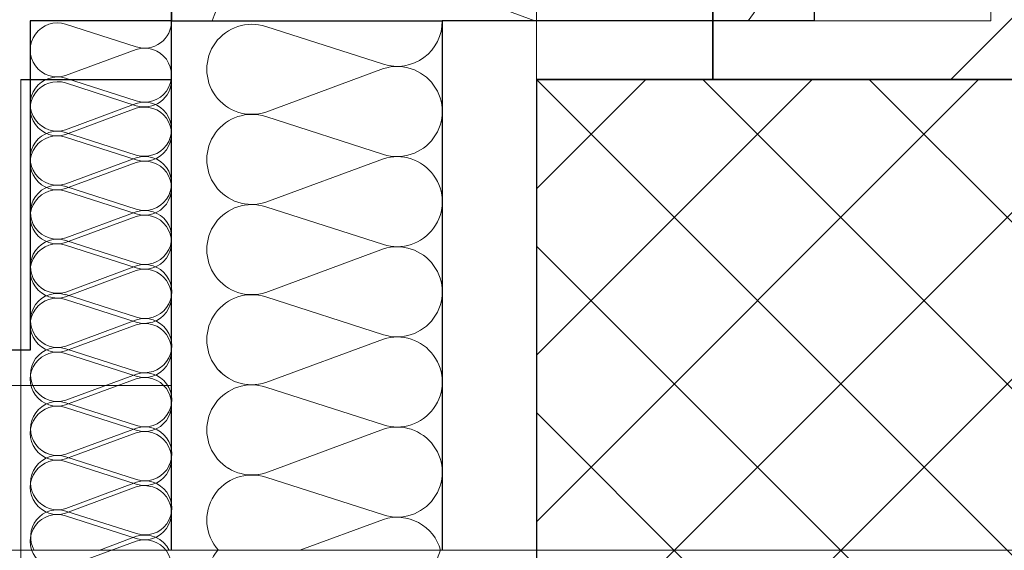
# Model space of a CAD drawing. Extents: x -740 to 300, y 62 to 1112.
# Tile 65 of 187: x -6.75 to 1.62, y 384.91 to 389.42. Entities that reach past the tile are written whole.
import ezdxf
from ezdxf.lldxf.tags import DXFTag

# ---------------------------------------------------------------- set-up
doc = ezdxf.new("R2010")
doc.units = 0
doc.layers.get('0').update_dxf_attribs({"lineweight": 13})
for name, color, linetype, lineweight, true_color in [('30 -33 Aussenwände- 3 Aussenstützen', 7, 'Continuous', 50, 0x0000dd), ('30 -33 Aussenwände- 7 Fassade_ Elemente', 7, 'Continuous', 9, 0x00aacc), ('30 -34 Innenwände- 1 tragend', 7, 'Continuous', 13, 0xdd0806), ('30 -35 Decken- 1 Konstruktion-Träger- Stahlbeton', 7, 'Continuous', 13, 0x33aa00), ('70 -72 Beschriftung- 1 Beschriftung allgemein', 7, 'Continuous', 9, 0xff6633)]:
    doc.layers.add(name, color=color, linetype=linetype, lineweight=lineweight, true_color=true_color)
doc.layers.add('70 -71 Achsen- 1 Gebäudeachsen', color=7, linetype='STRICHPUNKT2-A06CPVBCL0', lineweight=18)
tags = doc.linetypes.add('grob-A06CPVB9L0', pattern=[14, 3, -8, 3]).pattern_tags.tags
tags[8:9] = [DXFTag(74, 4), DXFTag(75, 0), DXFTag(340, '0'), DXFTag(46, 0.0), DXFTag(50, 0.0), DXFTag(44, 0.0), DXFTag(45, 0.0)]
tags[6:7] = [DXFTag(74, 4), DXFTag(75, 0), DXFTag(340, '0'), DXFTag(46, 0.0), DXFTag(50, 0.0), DXFTag(44, 0.0), DXFTag(45, 0.0)]
tags[4:5] = [DXFTag(74, 4), DXFTag(75, 0), DXFTag(340, '0'), DXFTag(46, 0.0), DXFTag(50, 0.0), DXFTag(44, 0.0), DXFTag(45, 0.0)]
tags = doc.linetypes.add('STRICHPUNKT2-A06CPVBCL0', pattern=[12.7, 6.35, -3.175, 0, -3.175]).pattern_tags.tags
tags[10:11] = [DXFTag(74, 4), DXFTag(75, 0), DXFTag(340, '0'), DXFTag(46, 0.0), DXFTag(50, 0.0), DXFTag(44, 0.0), DXFTag(45, 0.0)]
tags[8:9] = [DXFTag(74, 4), DXFTag(75, 0), DXFTag(340, '0'), DXFTag(46, 0.0), DXFTag(50, 0.0), DXFTag(44, 0.0), DXFTag(45, 0.0)]
tags[6:7] = [DXFTag(74, 4), DXFTag(75, 0), DXFTag(340, '0'), DXFTag(46, 0.0), DXFTag(50, 0.0), DXFTag(44, 0.0), DXFTag(45, 0.0)]
tags[4:5] = [DXFTag(74, 4), DXFTag(75, 0), DXFTag(340, '0'), DXFTag(46, 0.0), DXFTag(50, 0.0), DXFTag(44, 0.0), DXFTag(45, 0.0)]

# ---------------------------------------------------------------- blocks, each defined once
blk = doc.blocks.new('Referenz-A06CPVBEL0')
at = {"layer": '30 -33 Aussenwände- 3 Aussenstützen', "color": 0, "lineweight": 9}
for p, q in [((-2.3563, 388.9121), (5.6437, 380.9121)), ((4.2295, 388.9121), (-2.3563, 382.3263)), ((2.8153, 388.9121), (-2.3563, 383.7405)), ((1.4011, 388.9121), (-2.3563, 385.1547)), ((-0.0132, 388.9121), (-2.3563, 386.5689)), ((-1.4274, 388.9121), (-2.3563, 387.9832)), ((-0.9421, 388.9121), (5.6437, 382.3263)), ((0.4721, 388.9121), (5.6437, 383.7405)), ((-2.3563, 387.4979), (4.2295, 380.9121)), ((-2.3563, 386.0837), (2.8153, 380.9121)), ((0.6437, 384.9121), (2.6437, 384.9121))]:
    blk.add_line(p, q, dxfattribs=at)
at = {"layer": '30 -33 Aussenwände- 3 Aussenstützen', "color": 0, "linetype": 'Continuous', "lineweight": 25, "ltscale": 0.25}
for p, q in [((5.6437, 388.9121), (-2.3563, 388.9121)), ((-2.3563, 388.9121), (-2.3563, 380.9121))]:
    blk.add_line(p, q, dxfattribs=at)
at = {"layer": '30 -33 Aussenwände- 7 Fassade_ Elemente', "color": 0, "linetype": 'Continuous', "lineweight": 25, "ltscale": 0.25}
for p, q in [((-5.4563, 384.9121), (-5.4563, 549.9121)), ((0.0037, 545.4121), (0.0037, 389.4121)), ((-5.4563, 389.9121), (-5.4563, 389.4121)), ((-5.4563, 389.4121), (-6.6563, 389.4121)), ((-6.6563, 389.4121), (-6.6563, 386.6121)), ((-5.4563, 384.9121), (-5.4563, 389.4121)), ((-5.4563, 389.4121), (-3.1563, 389.4121)), ((0.0037, 389.4121), (-3.1563, 389.4121)), ((-3.1563, 389.4121), (-3.1563, 384.9121)), ((-3.1563, 389.4121), (-3.1563, 384.9121)), ((-6.7363, 388.9121), (-5.4563, 388.9121)), ((-6.6563, 386.6121), (-9.2963, 386.6121))]:
    blk.add_line(p, q, dxfattribs=at)
at = {"layer": '30 -33 Aussenwände- 7 Fassade_ Elemente', "color": 0, "linetype": 'Continuous', "ltscale": 0.13}
for p, q in [((1.5037, 389.4121), (1.5037, 545.4121)), ((-3.9563, 389.9987), (-2.3695, 389.4121)), ((-5.7564, 389.1902), (-6.3566, 389.3826)), ((-5.4563, 389.4121), (1.5037, 389.4121)), ((-5.4563, 386.3121), (-5.4563, 389.4121)), ((-3.6563, 389.0425), (-4.6563, 389.3639)), ((-6.3563, 388.9455), (-5.7564, 389.1677)), ((-4.6563, 388.6353), (-3.6563, 389.005)), ((-5.7561, 388.7306), (-6.3562, 388.923)), ((-5.7561, 388.7306), (-6.3562, 388.923)), ((-6.7363, 376.5321), (-6.7363, 388.9121)), ((-6.7363, 388.9121), (-5.4563, 388.9121)), ((-5.7563, 388.6903), (-6.3563, 388.8831)), ((-6.3559, 388.4858), (-5.7561, 388.7081)), ((-6.3559, 388.4858), (-5.7561, 388.7081)), ((-6.3563, 388.446), (-5.7563, 388.6678)), ((-3.6563, 388.2764), (-4.6563, 388.5978)), ((-3.6563, 388.2764), (-4.6563, 388.5978)), ((-5.7563, 388.2307), (-6.3563, 388.4235)), ((-5.7563, 388.2307), (-6.3563, 388.4235)), ((-5.7557, 388.271), (-6.3559, 388.4633)), ((-6.3563, 387.9864), (-5.7563, 388.2082)), ((-6.3563, 387.9864), (-5.7563, 388.2082)), ((-6.3555, 388.0262), (-5.7557, 388.2485)), ((-4.6563, 387.8693), (-3.6563, 388.2389)), ((-4.6563, 387.8693), (-3.6563, 388.2389)), ((-5.7554, 387.8113), (-6.3555, 388.0037)), ((-5.7563, 387.7711), (-6.3563, 387.9639)), ((-6.3552, 387.5666), (-5.7554, 387.7888)), ((-3.6563, 387.5104), (-4.6563, 387.8318)), ((-6.3563, 387.5268), (-5.7563, 387.7486)), ((-5.7563, 387.3114), (-6.3563, 387.5043)), ((-5.755, 387.3517), (-6.3552, 387.5441)), ((-4.6563, 387.1032), (-3.6563, 387.4729)), ((-6.3563, 387.0671), (-5.7563, 387.2889)), ((-6.3548, 387.107), (-5.755, 387.3292)), ((-5.7547, 386.8921), (-6.3548, 387.0845)), ((-5.7563, 386.8518), (-6.3563, 387.0446)), ((-3.6563, 386.7443), (-4.6563, 387.0657)), ((-3.6563, 386.7443), (-4.6563, 387.0657)), ((-6.3545, 386.6473), (-5.7547, 386.8696)), ((-6.3563, 386.6075), (-5.7563, 386.8293)), ((-4.6563, 386.3371), (-3.6563, 386.7068)), ((-4.6563, 386.3371), (-3.6563, 386.7068)), ((-5.7563, 386.3922), (-6.3563, 386.585)), ((-5.7543, 386.4325), (-6.3545, 386.6248)), ((-6.3563, 386.1479), (-5.7563, 386.3697)), ((-6.3541, 386.1877), (-5.7543, 386.41)), ((-10.2963, 386.3121), (-5.4563, 386.3121)), ((-3.6563, 385.9783), (-4.6563, 386.2996)), ((-3.6563, 385.9783), (-4.6563, 386.2996)), ((-5.754, 385.9728), (-6.3541, 386.1652)), ((-5.754, 385.9728), (-6.3541, 386.1652)), ((-5.7563, 385.9325), (-6.3563, 386.1254)), ((-6.3563, 385.6882), (-5.7563, 385.91)), ((-6.3538, 385.7281), (-5.754, 385.9503)), ((-6.3538, 385.7281), (-5.754, 385.9503)), ((-4.6563, 385.5711), (-3.6563, 385.9408)), ((-5.7563, 385.4729), (-6.3563, 385.6657)), ((-5.7536, 385.5132), (-6.3538, 385.7056)), ((-5.7536, 385.5132), (-6.3538, 385.7056)), ((-3.6563, 385.2122), (-4.6563, 385.5336)), ((-6.3563, 385.2286), (-5.7563, 385.4504)), ((-6.3534, 385.2684), (-5.7536, 385.4907)), ((-5.7533, 385.0536), (-6.3534, 385.2459)), ((-5.7563, 385.0133), (-6.3563, 385.2061)), ((-3.6563, 385.1747), (-4.3667, 384.9121)), ((-6.3563, 384.769), (-5.7563, 384.9908)), ((-5.7533, 385.0311), (-6.0752, 384.9118)), ((2.6437, 384.9121), (0.6437, 384.9121)), ((0.6437, 384.9121), (2.6437, 384.9121))]:
    blk.add_line(p, q, dxfattribs=at)
for centre, major_axis, end_param in [((-1.2745, 389.9857), (0.7174, -0.5736), 2.557098), ((-4.2378, 389.1244), (0.2815, 0.8743), 1.563745), ((-6.4269, 389.164), (0.0703, 0.2186), 3.765224), ((-5.6862, 389.4089), (-0.0702, -0.2186), 1.896254), ((-4.7737, 388.9996), (0.1174, 0.3643), 3.765224), ((-3.539, 389.4068), (-0.1173, -0.3643), 1.896254), ((-5.6859, 388.9492), (-0.0702, -0.2186), 3.764652), ((-5.6859, 388.9492), (-0.0702, -0.2186), 3.764652), ((-3.539, 388.6407), (-0.1173, -0.3643), 3.764652), ((-3.539, 388.6407), (-0.1173, -0.3643), 3.764652), ((-6.4265, 388.7044), (0.0703, 0.2186), 3.765224), ((-6.4265, 388.7044), (0.0703, 0.2186), 3.765224), ((-6.4267, 388.6646), (0.0705, 0.2186), 3.765224), ((-5.6859, 388.9089), (-0.0704, -0.2186), 1.896254), ((-5.6859, 388.4493), (-0.0704, -0.2186), 3.764652), ((-5.6859, 388.4493), (-0.0704, -0.2186), 3.764652), ((-5.6855, 388.4896), (-0.0702, -0.2186), 3.764652), ((-5.6855, 388.4896), (-0.0702, -0.2186), 3.764652), ((-4.7737, 388.2335), (0.1174, 0.3643), 3.765224), ((-4.7737, 388.2335), (0.1174, 0.3643), 3.765224), ((-6.4267, 388.205), (0.0705, 0.2186), 3.765224), ((-6.4267, 388.205), (0.0705, 0.2186), 3.765224), ((-6.4262, 388.2447), (0.0703, 0.2186), 3.765224), ((-5.6852, 388.03), (-0.0702, -0.2186), 3.764652), ((-3.539, 387.8746), (-0.1173, -0.3643), 3.764652), ((-3.539, 387.8746), (-0.1173, -0.3643), 3.764652), ((-5.6859, 387.9896), (-0.0704, -0.2186), 3.764652), ((-5.6859, 387.9896), (-0.0704, -0.2186), 3.764652), ((-6.4258, 387.7851), (0.0703, 0.2186), 3.765224), ((-6.4267, 387.7453), (0.0705, 0.2186), 3.765224), ((-4.7737, 387.4675), (0.1174, 0.3643), 3.765224), ((-5.6859, 387.53), (-0.0704, -0.2186), 3.764652), ((-5.6848, 387.5703), (-0.0702, -0.2186), 3.764652), ((-6.4267, 387.2857), (0.0705, 0.2186), 3.765224), ((-6.4255, 387.3255), (0.0703, 0.2186), 3.765224), ((-3.539, 387.1086), (-0.1173, -0.3643), 3.764652), ((-3.539, 387.1086), (0.3098, 0.2247), 1.254884), ((-5.6845, 387.1107), (-0.0702, -0.2186), 3.764652), ((-3.539, 387.1086), (0.3098, -0.2247), 1.254884), ((-5.6859, 387.0704), (-0.0704, -0.2186), 3.764652), ((-6.4251, 386.8658), (0.0703, 0.2186), 3.765224), ((-4.7737, 386.7014), (0.1174, 0.3643), 3.765224), ((-4.7737, 386.7014), (0.1174, 0.3643), 1.255075), ((-6.4267, 386.8261), (0.0705, 0.2186), 3.765224), ((-4.7737, 386.7014), (-0.3098, 0.2247), 1.255075), ((-5.6859, 386.6107), (-0.0704, -0.2186), 3.764652), ((-5.6841, 386.6511), (-0.0702, -0.2186), 3.764652), ((-3.539, 387.1086), (-0.1173, -0.3643), 1.254884), ((-3.539, 386.3425), (-0.1173, -0.3643), 3.764652), ((-3.539, 386.3425), (0.3098, 0.2247), 1.254884), ((-6.4267, 386.3664), (0.0705, 0.2186), 3.765224), ((-6.4248, 386.4062), (0.0703, 0.2186), 3.765224), ((-3.539, 386.3425), (0.3098, -0.2247), 1.254884), ((-5.6838, 386.1914), (-0.0702, -0.2186), 3.764652), ((-5.6838, 386.1914), (0.1858, 0.1349), 1.254884), ((-4.7737, 386.7014), (-0.3098, -0.2247), 1.255075), ((-5.6859, 386.1511), (-0.0704, -0.2186), 3.764652), ((-4.7737, 385.9354), (0.1174, 0.3643), 3.765224), ((-4.7737, 385.9354), (0.1174, 0.3643), 1.255075), ((-5.6838, 386.1914), (0.186, -0.1347), 1.254884), ((-6.4244, 385.9466), (0.0703, 0.2186), 3.765224), ((-6.4244, 385.9466), (0.0703, 0.2186), 1.255075), ((-6.4267, 385.9068), (0.0705, 0.2186), 3.765224), ((-6.4244, 385.9466), (-0.186, 0.1347), 1.255075), ((-4.7737, 385.9354), (-0.3098, 0.2247), 1.255075), ((-3.539, 386.3425), (-0.1173, -0.3643), 1.254884), ((-5.6838, 386.1914), (-0.0702, -0.2186), 1.254884), ((-5.6859, 385.6915), (-0.0704, -0.2186), 3.764652), ((-5.6834, 385.7318), (-0.0702, -0.2186), 3.764652), ((-5.6834, 385.7318), (0.1858, 0.1349), 1.254884), ((-3.539, 385.5765), (0.3098, 0.2247), 1.254884), ((-5.6834, 385.7318), (0.186, -0.1347), 1.254884), ((-6.4244, 385.9466), (-0.1858, -0.135), 1.255075), ((-3.539, 385.5765), (0.3098, -0.2247), 1.254884), ((-6.4267, 385.4472), (0.0705, 0.2186), 3.765224), ((-6.4241, 385.4869), (0.0703, 0.2186), 3.765224), ((-6.4241, 385.4869), (0.0703, 0.2186), 1.255075), ((-4.7737, 385.9354), (-0.3098, -0.2247), 1.255075), ((-6.4241, 385.4869), (-0.186, 0.1347), 1.255075), ((-5.6834, 385.7318), (-0.0702, -0.2186), 1.254884), ((-4.7737, 385.1693), (0.1174, 0.3643), 2.619647), ((-5.6831, 385.2722), (0.1858, 0.1349), 1.254884), ((-5.6859, 385.2318), (-0.0704, -0.2186), 3.764652), ((-6.4241, 385.4869), (-0.1858, -0.135), 1.255075), ((-5.6831, 385.2722), (0.186, -0.1347), 1.254884), ((-3.539, 385.5765), (-0.1173, -0.3643), 1.254884), ((-6.4237, 385.0273), (0.0703, 0.2186), 2.411197), ((-6.4267, 384.9875), (0.0705, 0.2186), 3.765224), ((-3.539, 384.8104), (0.369, 0.1017), 1.613483), ((-5.6831, 385.2722), (-0.0702, -0.2186), 1.254884), ((-5.6859, 384.7722), (-0.0704, -0.2186), 3.764652), ((-5.6827, 384.8125), (0.2069, 0.0997), 1.434048), ((-4.7737, 384.6603), (-0.2883, 0.2518), 2.600578), ((-3.539, 385.0192), (-0.1173, -0.3643), 1.598679)]:
    blk.add_ellipse(centre, major_axis=major_axis, ratio=1, start_param=0, end_param=end_param, dxfattribs=at)
at = {"layer": '30 -34 Innenwände- 1 tragend', "color": 0, "lineweight": 35}
blk.add_line((-0.8563, 545.9121), (-0.8563, 388.9121), dxfattribs=at)
at = {"layer": '30 -34 Innenwände- 1 tragend', "color": 0, "linetype": 'Continuous', "lineweight": -2, "ltscale": 0.13}
blk.add_line((-0.8563, 545.9121), (-0.8563, 388.9121), dxfattribs=at)
at = {"layer": '30 -34 Innenwände- 1 tragend', "color": 0, "lineweight": 9}
blk.add_line((1.1641, 388.9121), (4.1437, 391.8916), dxfattribs=at)
blk.add_line((1.1641, 388.9121), (4.1437, 391.8916), dxfattribs=at)
at = {"layer": '30 -35 Decken- 1 Konstruktion-Träger- Stahlbeton', "color": 0, "linetype": 'grob-A06CPVB9L0', "lineweight": -2, "ltscale": 0.13}
blk.add_line((-2.3563, 388.9121), (-2.3563, 770.9121), dxfattribs=at)
at = {"layer": '30 -35 Decken- 1 Konstruktion-Träger- Stahlbeton', "color": 0, "lineweight": 35}
blk.add_line((-2.3563, 388.9121), (5.6437, 388.9121), dxfattribs=at)
at = {"layer": '70 -71 Achsen- 1 Gebäudeachsen', "color": 0, "linetype": 'STRICHPUNKT2-A06CPVBCL0', "ltscale": 0.18}
blk.add_line((-682.3623, 384.9121), (76.3493, 384.9121), dxfattribs=at)
at = {"layer": '70 -72 Beschriftung- 1 Beschriftung allgemein', "color": 0, "linetype": 'Continuous', "ltscale": 0.13}
blk.add_line((-2.3563, 380.9121), (-2.3563, 388.9121), dxfattribs=at)

msp = doc.modelspace()

# ---------------------------------------------------------------- block references
at = {"color": 8, "lineweight": 13, "ltscale": 0.13, "true_color": 0x808080}
msp.add_blockref('Referenz-A06CPVBEL0', (0, 0), dxfattribs=at)

doc.saveas('drawing.dxf')
